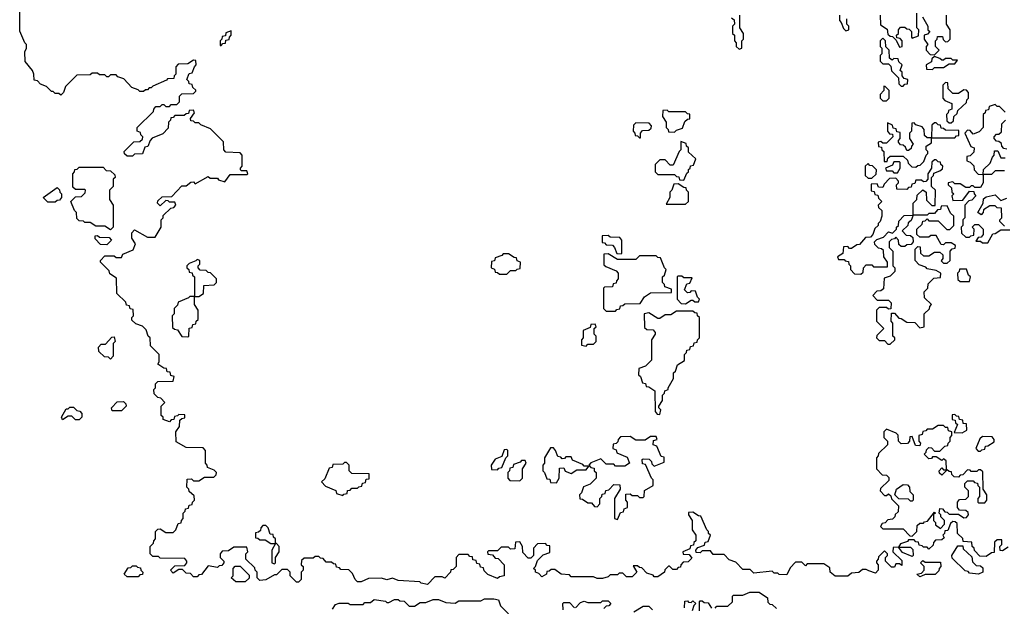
# Model space of a CAD drawing. Extents: x 2776963 to 2884430, y 684484 to 829250.
# Tile 255 of 256: x 2855332 to 2860674, y 822480 to 825660. Entities that reach past the tile are written whole.
import ezdxf

# ---------------------------------------------------------------- set-up
doc = ezdxf.new("R2010")
doc.units = 0

msp = doc.modelspace()

# ---------------------------------------------------------------- linework, layer by layer
at = {"layer": '0CON20XD'}
for points in [[(2856261.7, 824778.3), (2856275, 824780), (2856285, 824770), (2856355, 824810), (2856365, 824800), (2856405, 824800), (2856411.7, 824791.7), (2856445, 824780), (2856475, 824820), (2856565, 824820), (2856570, 824825), (2856565, 824840), (2856535, 824840), (2856530, 824845), (2856530, 824855), (2856540, 824865), (2856540, 824925), (2856528.3, 824938.3), (2856451.7, 824941.7), (2856440, 824955), (2856438.3, 824998.3), (2856368.3, 825068.3), (2856315, 825090), (2856305, 825100), (2856285, 825100), (2856275, 825110), (2856261.7, 825111.7), (2856260, 825125), (2856280, 825155), (2856275, 825170), (2856251.7, 825168.3), (2856248.3, 825151.7), (2856235, 825150), (2856225, 825140), (2856175, 825140), (2856165, 825130), (2856151.7, 825128.3), (2856150, 825115), (2856140, 825105), (2856138.3, 825071.7), (2856108.3, 825041.7), (2856051.7, 825018.3), (2856040, 825005), (2856028.3, 824971.7), (2856011.7, 824968.3), (2855998.3, 824931.7), (2855955, 824930), (2855945, 824920), (2855915, 824920), (2855901.7, 824931.7), (2855900, 824945), (2855951.7, 824998.3), (2855985, 825000), (2855998.3, 825011.7), (2856000, 825025), (2855990, 825035), (2855988.3, 825048.3), (2855970, 825055), (2855970, 825075), (2856058.3, 825161.7), (2856060, 825175), (2856071.7, 825188.3), (2856095, 825190), (2856105, 825200), (2856115, 825200), (2856125, 825190), (2856145, 825190), (2856155, 825200), (2856185, 825200), (2856200, 825215), (2856200, 825245), (2856211.7, 825258.3), (2856275, 825260), (2856288.3, 825271.7), (2856288.3, 825278.3), (2856271.7, 825291.7), (2856268.3, 825308.3), (2856251.7, 825311.7), (2856250, 825325), (2856240, 825335), (2856251.7, 825368.3), (2856268.3, 825371.7), (2856280, 825405), (2856290, 825415), (2856288.3, 825438.3), (2856275, 825440), (2856245, 825420), (2856191.7, 825418.3), (2856180, 825405), (2856180, 825365), (2856170, 825355), (2856168.3, 825341.7), (2856135, 825340), (2856128.3, 825331.7), (2856055, 825300), (2856045, 825290), (2856035, 825290), (2856025, 825280), (2856015, 825280), (2856005, 825270), (2855985, 825270), (2855975, 825280), (2855941.7, 825291.7), (2855898.3, 825338.3), (2855865, 825350), (2855855, 825360), (2855825, 825360), (2855815, 825350), (2855805, 825350), (2855795, 825360), (2855765, 825360), (2855755, 825370), (2855725, 825370), (2855715, 825360), (2855641.7, 825358.3), (2855581.7, 825298.3), (2855570, 825265), (2855555, 825250), (2855545, 825260), (2855525, 825260), (2855515, 825270), (2855505, 825270), (2855478.3, 825298.3), (2855445, 825310), (2855428.3, 825328.3), (2855411.7, 825331.7), (2855410, 825365), (2855402.5, 825385), (2855363, 825433), (2855360, 825485), (2855370, 825505), (2855370, 825525), (2855360, 825535), (2855333, 825597), (2855332.5, 825735)], [(2859195, 825670), (2859208.3, 825658.3), (2859210, 825635), (2859200, 825625), (2859200, 825585), (2859210, 825575), (2859210, 825545), (2859220, 825535), (2859220, 825515), (2859235, 825500), (2859250, 825505), (2859250, 825545), (2859260, 825555), (2859260, 825585), (2859240, 825615), (2859240, 825685)], [(2859780, 825685), (2859780, 825655), (2859790, 825645), (2859801.7, 825611.7), (2859815, 825600), (2859830, 825605), (2859830, 825625), (2859820, 825635), (2859820, 825665)], [(2860000, 825685), (2860001.7, 825631.7), (2860038.3, 825608.3), (2860041.7, 825581.7), (2860055, 825570), (2860068.3, 825568.3), (2860088.3, 825548.3), (2860105, 825510), (2860120, 825515), (2860120, 825545), (2860108.3, 825558.3), (2860091.7, 825561.7), (2860090, 825575), (2860100, 825585), (2860100, 825605), (2860111.7, 825618.3), (2860135, 825620), (2860145, 825610), (2860158.3, 825608.3), (2860170, 825595), (2860170, 825565), (2860175, 825560), (2860208.3, 825571.7), (2860210, 825605), (2860200, 825615), (2860200, 825695)], [(2860230, 825675), (2860260, 825625), (2860260, 825605), (2860270, 825595), (2860258.3, 825581.7), (2860240, 825575), (2860240, 825555), (2860260, 825525), (2860250, 825515), (2860250, 825495), (2860271.7, 825471.7), (2860295, 825470), (2860320, 825495), (2860300, 825515), (2860300, 825545), (2860310, 825555), (2860311.7, 825568.3), (2860338.3, 825568.3), (2860341.7, 825551.7), (2860355, 825540), (2860368.3, 825541.7), (2860380, 825555), (2860380, 825605), (2860360, 825635), (2860360, 825685)], [(2856425, 825520), (2856435, 825530), (2856448.3, 825531.7), (2856451.7, 825548.3), (2856468.3, 825551.7), (2856470, 825565), (2856480, 825575), (2856480, 825600), (2856451.7, 825588.3), (2856448.3, 825571.7), (2856431.7, 825568.3), (2856430, 825555), (2856420, 825545), (2856420, 825520), (2856425, 825520)], [(2860125, 825300), (2860135, 825310), (2860148.3, 825311.7), (2860150, 825335), (2860131.7, 825341.7), (2860120, 825355), (2860120, 825375), (2860110, 825385), (2860120, 825415), (2860101.7, 825431.7), (2860098.3, 825448.3), (2860075, 825450), (2860065, 825440), (2860051.7, 825451.7), (2860050, 825495), (2860031.7, 825511.7), (2860030, 825545), (2860015, 825560), (2860000, 825545), (2860000, 825515), (2860010, 825505), (2860010, 825475), (2860000, 825465), (2860000, 825435), (2860015, 825420), (2860045, 825420), (2860058.3, 825408.3), (2860061.7, 825381.7), (2860100, 825345), (2860101.7, 825311.7), (2860115, 825300), (2860125, 825300)], [(2860285, 825390), (2860295, 825400), (2860345, 825400), (2860375, 825420), (2860405, 825420), (2860420, 825440), (2860395, 825440), (2860385, 825450), (2860355, 825450), (2860345, 825440), (2860335, 825440), (2860325, 825450), (2860295, 825460), (2860281.7, 825448.3), (2860278.3, 825431.7), (2860250, 825415), (2860251.7, 825391.7), (2860285, 825390)], [(2860035, 825220), (2860050, 825235), (2860050, 825275), (2860028.3, 825298.3), (2860020, 825300), (2860020, 825275), (2860000, 825255), (2860000, 825235), (2860015, 825220), (2860035, 825220)], [(2860385, 825100), (2860398.3, 825111.7), (2860400, 825135), (2860418.3, 825151.7), (2860421.7, 825168.3), (2860468.3, 825211.7), (2860470, 825225), (2860480, 825235), (2860480, 825265), (2860468.3, 825278.3), (2860455, 825280), (2860425, 825260), (2860395, 825260), (2860370, 825285), (2860368.3, 825318.3), (2860355, 825320), (2860340, 825305), (2860340, 825235), (2860351.7, 825221.7), (2860390, 825205), (2860390, 825175), (2860371.7, 825168.3), (2860370, 825155), (2860360, 825145), (2860361.7, 825111.7), (2860375, 825100), (2860385, 825100)], [(2860678.3, 825158.3), (2860648.3, 825188.3), (2860635, 825190), (2860625, 825200), (2860591.7, 825188.3), (2860588.3, 825171.7), (2860571.7, 825168.3), (2860570, 825155), (2860560, 825145), (2860560, 825075), (2860538.3, 825051.7), (2860505, 825040), (2860488.3, 825058.3), (2860475, 825060), (2860460, 825045), (2860491.7, 824971.7), (2860510, 824965), (2860508.3, 824941.7), (2860488.3, 824921.7), (2860471.7, 824918.3), (2860470, 824895), (2860488.3, 824888.3), (2860508.3, 824868.3), (2860510, 824845), (2860531.7, 824821.7), (2860555, 824820), (2860560, 824820)], [(2858885, 825050), (2858895, 825060), (2858928.3, 825071.7), (2858941.7, 825108.3), (2858955, 825120), (2858968.3, 825121.7), (2858968.3, 825148.3), (2858955, 825150), (2858945, 825160), (2858855, 825160), (2858845, 825170), (2858821.7, 825168.3), (2858820, 825135), (2858840, 825105), (2858840, 825075), (2858850, 825065), (2858851.7, 825051.7), (2858885, 825050)], [(2858700, 825020), (2858700, 825045), (2858711.7, 825058.3), (2858745, 825060), (2858758.3, 825071.7), (2858760, 825085), (2858748.3, 825098.3), (2858675, 825100), (2858661.7, 825088.3), (2858660, 825055), (2858670, 825045), (2858671.7, 825031.7), (2858685, 825030), (2858695, 825020), (2858700, 825020)], [(2860195, 824860), (2860205, 824870), (2860218.3, 824871.7), (2860238.3, 824891.7), (2860250, 824925), (2860260, 824935), (2860260, 824945), (2860250, 824955), (2860250, 824975), (2860278.3, 824991.7), (2860280, 825020), (2860255, 825020), (2860241.7, 825031.7), (2860240, 825065), (2860228.3, 825078.3), (2860195, 825090), (2860185, 825100), (2860171.7, 825098.3), (2860170, 825055), (2860160, 825045), (2860160, 825015), (2860180, 824985), (2860170, 824975), (2860168.3, 824961.7), (2860155, 824950), (2860145, 824950), (2860138.3, 824968.3), (2860125, 824980), (2860111.7, 824981.7), (2860100, 824995), (2860100, 825005), (2860110, 825015), (2860108.3, 825048.3), (2860091.7, 825051.7), (2860088.3, 825068.3), (2860071.7, 825071.7), (2860068.3, 825088.3), (2860040, 825100), (2860040, 825055), (2860051.7, 825041.7), (2860068.3, 825038.3), (2860070, 825025), (2860035, 824990), (2860015, 824990), (2860005, 825000), (2859990, 824995), (2859991.7, 824971.7), (2860008.3, 824968.3), (2860010, 824955), (2860020, 824945), (2860021.7, 824891.7), (2860038.3, 824891.7), (2860041.7, 824908.3), (2860055, 824920), (2860125, 824920), (2860148.3, 824898.3), (2860151.7, 824881.7), (2860171.7, 824861.7), (2860195, 824860)], [(2860405, 825020), (2860415, 825030), (2860428.3, 825031.7), (2860428.3, 825058.3), (2860355, 825060), (2860345, 825070), (2860331.7, 825071.7), (2860328.3, 825088.3), (2860315, 825090), (2860305, 825100), (2860295, 825100), (2860281.7, 825088.3), (2860280, 825020), (2860405, 825020)], [(2860688.3, 824958.3), (2860671.7, 824961.7), (2860660, 824975), (2860658.3, 824988.3), (2860645, 825000), (2860631.7, 825001.7), (2860620, 825015), (2860620, 825025), (2860631.7, 825038.3), (2860645, 825040), (2860658.3, 825051.7), (2860660, 825095), (2860680, 825115)], [(2858935, 824790), (2858951.7, 824828.3), (2858960, 824835), (2858961.7, 824848.3), (2858970, 824855), (2858971.7, 824868.3), (2858988.3, 824871.7), (2859000, 824905), (2858961.7, 824941.7), (2858960, 824965), (2858950, 824975), (2858948.3, 824988.3), (2858920, 825000), (2858920, 824955), (2858910, 824945), (2858878.3, 824871.7), (2858861.7, 824871.7), (2858835, 824900), (2858805, 824900), (2858780, 824875), (2858780, 824835), (2858795, 824820), (2858885, 824820), (2858895, 824810), (2858908.3, 824808.3), (2858911.7, 824791.7), (2858935, 824790)], [(2860560, 824820), (2860561.7, 824848.3), (2860598.3, 824881.7), (2860610, 824915), (2860620, 824925), (2860621.7, 824948.3), (2860638.3, 824948.3), (2860655, 824910), (2860678.3, 824911.7)], [(2855825, 824520), (2855795, 824540), (2855745, 824540), (2855715, 824560), (2855685, 824560), (2855678.3, 824568.3), (2855655, 824570), (2855641.7, 824581.7), (2855640, 824615), (2855630, 824625), (2855610, 824675), (2855635, 824700), (2855668.3, 824701.7), (2855688.3, 824721.7), (2855690, 824735), (2855685, 824740), (2855635, 824740), (2855621.7, 824751.7), (2855620, 824825), (2855630, 824835), (2855631.7, 824848.3), (2855645, 824850), (2855655, 824860), (2855785, 824860), (2855801.7, 824841.7), (2855825, 824840), (2855848.3, 824818.3), (2855850, 824805), (2855840, 824795), (2855840, 824755), (2855820, 824735), (2855820, 824685), (2855840, 824655), (2855840, 824535), (2855825, 824520)], [(2859895, 824280), (2859908.3, 824291.7), (2859910, 824315), (2859925, 824330), (2859955, 824330), (2859965, 824320), (2860040, 824320), (2860040, 824345), (2860020, 824375), (2860018.3, 824408.3), (2860008.3, 824418.3), (2859991.7, 824421.7), (2859971.7, 824441.7), (2859970, 824455), (2859981.7, 824468.3), (2860018.3, 824481.7), (2860045, 824510), (2860068.3, 824501.7), (2860090, 824525), (2860090, 824535), (2860100, 824545), (2860101.7, 824568.3), (2860131.7, 824598.3), (2860180, 824600), (2860180, 824665), (2860200, 824685), (2860201.7, 824708.3), (2860231.7, 824738.3), (2860250, 824725), (2860251.7, 824681.7), (2860281.7, 824651.7), (2860298.3, 824651.7), (2860300, 824735), (2860280, 824755), (2860280, 824805), (2860290, 824815), (2860291.7, 824828.3), (2860325, 824840), (2860338.3, 824851.7), (2860340, 824865), (2860330, 824875), (2860328.3, 824888.3), (2860315, 824890), (2860305, 824900), (2860295, 824900), (2860281.7, 824888.3), (2860280, 824855), (2860260, 824825), (2860260, 824795), (2860248.3, 824781.7), (2860235, 824780), (2860225, 824790), (2860195, 824790), (2860188.3, 824771.7), (2860171.7, 824768.3), (2860168.3, 824751.7), (2860155, 824750), (2860145, 824740), (2860091.7, 824741.7), (2860090, 824765), (2860100, 824775), (2860100, 824785), (2860085, 824800), (2860051.7, 824798.3), (2860021.7, 824768.3), (2860015, 824750), (2859991.7, 824751.7), (2859985, 824770), (2859951.7, 824768.3), (2859951.7, 824731.7), (2859968.3, 824728.3), (2859971.7, 824711.7), (2859988.3, 824708.3), (2859991.7, 824691.7), (2860010, 824675), (2859990, 824655), (2859991.7, 824641.7), (2860010, 824625), (2860010, 824595), (2860000, 824565), (2859990, 824555), (2859990, 824545), (2859971.7, 824528.3), (2859960, 824495), (2859948.3, 824481.7), (2859921.7, 824478.3), (2859888.3, 824441.7), (2859875, 824440), (2859845, 824420), (2859835, 824420), (2859825, 824430), (2859801.7, 824428.3), (2859798.3, 824391.7), (2859770, 824375), (2859775, 824360), (2859805, 824360), (2859811.7, 824351.7), (2859828.3, 824348.3), (2859830, 824335), (2859840, 824325), (2859840, 824305), (2859861.7, 824281.7), (2859895, 824280)], [(2859955, 824800), (2859978.3, 824821.7), (2859980, 824845), (2859958.3, 824868.3), (2859945, 824870), (2859935, 824880), (2859920, 824865), (2859920, 824815), (2859935, 824800), (2859955, 824800)], [(2860095, 824830), (2860110, 824855), (2860110, 824885), (2860105, 824890), (2860075, 824890), (2860068.3, 824871.7), (2860030, 824855), (2860035, 824840), (2860065, 824840), (2860075, 824830), (2860095, 824830)], [(2860675, 824840), (2860625, 824840), (2860605, 824820), (2860560, 824820), (2860560, 824775), (2860545, 824750), (2860515, 824750), (2860505, 824760), (2860495, 824760), (2860485, 824750), (2860465, 824750), (2860435, 824770), (2860405, 824770), (2860395, 824780), (2860370, 824775), (2860370, 824765), (2860388.3, 824748.3), (2860390, 824725), (2860400, 824715), (2860390, 824705), (2860395, 824680), (2860448.3, 824681.7), (2860485, 824730), (2860508.3, 824728.3), (2860510, 824715), (2860520, 824705), (2860498.3, 824681.7), (2860481.7, 824678.3), (2860460, 824655), (2860460, 824585), (2860450, 824575), (2860450, 824545), (2860440, 824535), (2860441.7, 824501.7), (2860465, 824480), (2860485, 824480), (2860491.7, 824488.3), (2860508.3, 824491.7), (2860510, 824525), (2860500, 824535), (2860515, 824550), (2860535, 824550), (2860560, 824525), (2860560, 824495), (2860548.3, 824481.7), (2860531.7, 824478.3), (2860520, 824460), (2860545, 824460), (2860555, 824450), (2860585, 824450)], [(2860695, 822800), (2860665, 822780), (2860651.7, 822781.7), (2860650, 822805), (2860660, 822815), (2860660, 822840), (2860635, 822840), (2860621.7, 822828.3), (2860618.3, 822771.7), (2860605, 822770), (2860575, 822750), (2860541.7, 822751.7), (2860511.7, 822781.7), (2860510, 822795), (2860500, 822805), (2860498.3, 822828.3), (2860451.7, 822831.7), (2860448.3, 822848.3), (2860420, 822875), (2860418.3, 822928.3), (2860408.3, 822938.3), (2860395, 822940), (2860381.7, 822928.3), (2860368.3, 822891.7), (2860351.7, 822888.3), (2860350, 822875), (2860340, 822865), (2860348.3, 822851.7), (2860335, 822840), (2860301.7, 822838.3), (2860290, 822825), (2860288.3, 822811.7), (2860265, 822790), (2860255, 822800), (2860235, 822800), (2860228.3, 822808.3), (2860211.7, 822811.7), (2860208.3, 822828.3), (2860195, 822830), (2860185, 822840), (2860155, 822840), (2860148.3, 822831.7), (2860111.7, 822818.3), (2860100, 822800), (2860165, 822800), (2860178.3, 822788.3), (2860180, 822755), (2860175, 822750), (2860121.7, 822771.7), (2860100, 822800), (2860071.7, 822798.3), (2860070, 822775), (2860118.3, 822728.3), (2860118.3, 822701.7), (2860105, 822710), (2860085, 822710), (2860078.3, 822691.7), (2860061.7, 822691.7), (2860030, 822725), (2860030, 822745), (2860040, 822755), (2860040, 822765), (2860025, 822780), (2859991.7, 822748.3), (2859990, 822735), (2859980, 822725), (2859980, 822715), (2859990, 822705), (2859990, 822675), (2859975, 822660), (2859938.3, 822671.7), (2859925, 822680), (2859905, 822680), (2859885, 822662.5), (2859845, 822660), (2859825, 822642.5), (2859757, 822643), (2859730, 822665), (2859728.3, 822688.3), (2859695, 822710), (2859605, 822710), (2859595, 822700), (2859575, 822720), (2859541.7, 822718.3), (2859511.7, 822688.3), (2859495, 822650), (2859453, 822653), (2859445, 822660), (2859425, 822660), (2859415, 822670), (2859315, 822660), (2859295, 822680), (2859255, 822680), (2859218.3, 822718.3), (2859181.7, 822731.7), (2859155, 822760), (2859095, 822760), (2859080, 822780), (2859035, 822780), (2859025, 822770), (2859001.7, 822771.7), (2859000, 822785), (2859011.7, 822798.3), (2859048.3, 822811.7), (2859051.7, 822828.3), (2859068.3, 822831.7), (2859080, 822865), (2859070, 822875), (2859070, 822885), (2859060, 822895), (2859028.3, 822968.3), (2859015, 822970), (2858985, 822990), (2858961.7, 822988.3), (2858960, 822975), (2858980, 822945), (2858980, 822895), (2859000, 822865), (2859000, 822835), (2858990, 822825), (2858988.3, 822811.7), (2858971.7, 822808.3), (2858968.3, 822791.7), (2858930, 822775), (2858931.7, 822761.7), (2858965, 822760), (2858978.3, 822741.7), (2858958.3, 822721.7), (2858931.7, 822718.3), (2858920, 822705), (2858918.3, 822691.7), (2858905, 822690), (2858895, 822680), (2858875, 822680), (2858858.3, 822698.3), (2858851.7, 822698.3), (2858831.7, 822678.3), (2858830, 822665), (2858795, 822640), (2858775, 822640), (2858768.3, 822648.3), (2858735, 822660), (2858708.3, 822688.3), (2858695, 822690), (2858685, 822700), (2858660, 822700), (2858680, 822665), (2858655, 822640), (2858625, 822640), (2858605, 822660), (2858585, 822660), (2858575, 822650), (2858535, 822650), (2858525, 822640), (2858495, 822630), (2858465, 822630), (2858445, 822640), (2858325, 822640), (2858315, 822650), (2858270, 822655), (2858235, 822680), (2858215, 822680), (2858205, 822670), (2858191.7, 822668.3), (2858190, 822655), (2858165, 822640), (2858148.3, 822658.3), (2858130, 822665), (2858130, 822675), (2858120, 822685), (2858130, 822695), (2858141.7, 822728.3), (2858171.7, 822758.3), (2858208.3, 822771.7), (2858208.3, 822808.3), (2858195, 822810), (2858185, 822820), (2858141.7, 822818.3), (2858120, 822795), (2858120, 822755), (2858105, 822740), (2858091.7, 822741.7), (2858061.7, 822771.7), (2858060, 822805), (2858045, 822830), (2858021.7, 822828.3), (2858018.3, 822791.7), (2857995, 822790), (2857985, 822800), (2857945, 822800), (2857925, 822780), (2857875, 822780), (2857870, 822775), (2857871.7, 822761.7), (2857898.3, 822758.3), (2857911.7, 822741.7), (2857928.3, 822738.3), (2857960, 822705), (2857960, 822645), (2857935, 822640), (2857925, 822630), (2857871.7, 822651.7), (2857851.7, 822671.7), (2857848.3, 822688.3), (2857831.7, 822691.7), (2857828.3, 822708.3), (2857811.7, 822711.7), (2857808.3, 822728.3), (2857791.7, 822731.7), (2857788.3, 822748.3), (2857775, 822750), (2857765, 822760), (2857715, 822760), (2857700, 822745), (2857700, 822695), (2857685, 822680), (2857671.7, 822678.3), (2857670, 822665), (2857638.3, 822631.7), (2857625, 822640), (2857585, 822640), (2857545, 822597.5), (2857510, 822605), (2857502.5, 822612.5), (2857385, 822620), (2857355, 822632.5), (2857325, 822623.3), (2857295, 822632.5), (2857225, 822630), (2857185, 822612.5), (2857165, 822613.3), (2857153.3, 822625), (2857138.3, 822658.3), (2857118.3, 822678.3), (2857075, 822680), (2857068.3, 822688.3), (2857051.7, 822691.7), (2857048.3, 822708.3), (2857035, 822710), (2857025, 822720), (2856995, 822720), (2856978.3, 822738.3), (2856965, 822740), (2856955, 822750), (2856935, 822750), (2856925, 822740), (2856875, 822740), (2856861.7, 822728.3), (2856860, 822705), (2856870, 822695), (2856870, 822675), (2856860, 822665), (2856860, 822625), (2856845, 822610), (2856835, 822610), (2856800, 822645), (2856800, 822665), (2856785, 822680), (2856755, 822680), (2856725, 822650), (2856715, 822650), (2856667, 822623), (2856635, 822620), (2856620, 822635), (2856620, 822665), (2856610, 822675), (2856608.3, 822688.3), (2856560, 822735), (2856560, 822765), (2856570, 822775), (2856565, 822800), (2856495, 822800), (2856465, 822780), (2856431.7, 822778.3), (2856420, 822765), (2856420, 822745), (2856440, 822725), (2856440, 822715), (2856428.3, 822701.7), (2856415, 822700), (2856405, 822690), (2856355, 822700), (2856318.3, 822651.7), (2856305, 822650), (2856295, 822640), (2856275, 822640), (2856258.3, 822658.3), (2856235, 822660), (2856215, 822680), (2856195, 822680), (2856165, 822660), (2856150, 822675), (2856175, 822700), (2856228.3, 822701.7), (2856240, 822715), (2856240, 822725), (2856228.3, 822738.3), (2856095, 822740), (2856085, 822750), (2856055, 822750), (2856040, 822765), (2856040, 822805), (2856058.3, 822821.7), (2856060, 822835), (2856070, 822845), (2856070, 822885), (2856081.7, 822898.3), (2856095, 822900), (2856125, 822880), (2856165, 822880), (2856180, 822895), (2856191.7, 822928.3), (2856208.3, 822931.7), (2856210, 822945), (2856220, 822955), (2856220, 822985), (2856230, 822995), (2856231.7, 823008.3), (2856248.3, 823011.7), (2856251.7, 823028.3), (2856268.3, 823031.7), (2856270, 823045), (2856280, 823055), (2856278.3, 823078.3), (2856251.7, 823101.7), (2856250, 823115), (2856240, 823125), (2856241.7, 823168.3), (2856265, 823170), (2856275, 823160), (2856305, 823160), (2856335, 823180), (2856385, 823180), (2856398.3, 823191.7), (2856400, 823205), (2856388.3, 823218.3), (2856351.7, 823231.7), (2856350, 823245), (2856340, 823255), (2856340, 823325), (2856328.3, 823338.3), (2856235, 823340), (2856181.7, 823371.7), (2856180, 823425), (2856200, 823455), (2856201.7, 823488.3), (2856211.7, 823498.3), (2856228.3, 823501.7), (2856228.3, 823518.3), (2856195, 823520), (2856188.3, 823511.7), (2856171.7, 823508.3), (2856168.3, 823491.7), (2856155, 823490), (2856145, 823480), (2856111.7, 823491.7), (2856110, 823505), (2856100, 823515), (2856100, 823565), (2856120, 823585), (2856098.3, 823608.3), (2856081.7, 823611.7), (2856061.7, 823631.7), (2856060, 823655), (2856070, 823665), (2856070, 823685), (2856081.7, 823698.3), (2856165, 823700), (2856170, 823725), (2856151.7, 823731.7), (2856148.3, 823748.3), (2856131.7, 823751.7), (2856128.3, 823768.3), (2856115, 823770), (2856081.7, 823791.7), (2856090, 823805), (2856090, 823845), (2856041.7, 823891.7), (2856040, 823935), (2856030, 823945), (2856018.3, 823978.3), (2855998.3, 823998.3), (2855961.7, 824011.7), (2855941.7, 824031.7), (2855940, 824045), (2855950, 824055), (2855948.3, 824088.3), (2855931.7, 824091.7), (2855928.3, 824108.3), (2855911.7, 824111.7), (2855908.3, 824128.3), (2855860, 824175), (2855858.3, 824258.3), (2855821.7, 824281.7), (2855818.3, 824298.3), (2855770, 824345), (2855770, 824355), (2855795, 824380), (2855845, 824380), (2855855, 824370), (2855885, 824370), (2855891.7, 824388.3), (2855948.3, 824411.7), (2855960, 824445), (2855940, 824475), (2855940, 824505), (2855955, 824520), (2856025, 824480), (2856068.3, 824481.7), (2856100, 824535), (2856100, 824575), (2856110, 824585), (2856111.7, 824598.3), (2856151.7, 824638.3), (2856168.3, 824641.7), (2856180, 824655), (2856175, 824670), (2856145, 824670), (2856138.3, 824678.3), (2856125, 824680), (2856095, 824650), (2856080, 824665), (2856081.7, 824678.3), (2856105, 824700), (2856158.3, 824701.7), (2856211.7, 824758.3), (2856235, 824760), (2856261.7, 824778.3)], [(2858945, 824660), (2858960, 824675), (2858960, 824725), (2858950, 824735), (2858948.3, 824748.3), (2858935, 824750), (2858905, 824770), (2858881.7, 824768.3), (2858870, 824735), (2858860, 824725), (2858860, 824695), (2858840, 824660), (2858945, 824660)], [(2855525, 824670), (2855485, 824670), (2855460, 824695), (2855535, 824750), (2855548.3, 824738.3), (2855550, 824725), (2855560, 824715), (2855560, 824695), (2855548.3, 824681.7), (2855535, 824680), (2855525, 824670)], [(2860675, 824540), (2860650, 824565), (2860650, 824575), (2860660, 824585), (2860658.3, 824638.3), (2860635, 824640), (2860625, 824650), (2860595, 824650), (2860561.7, 824628.3), (2860560, 824615), (2860548.3, 824601.7), (2860530, 824615), (2860560, 824665), (2860561.7, 824688.3), (2860575, 824700), (2860625, 824710), (2860655, 824680), (2860688.3, 824691.7)], [(2860055, 823900), (2860080, 823925), (2860080, 823935), (2860070, 823945), (2860070, 824015), (2860060, 824025), (2860061.7, 824068.3), (2860078.3, 824068.3), (2860101.7, 824041.7), (2860115, 824040), (2860145, 824020), (2860188.3, 824018.3), (2860215, 823990), (2860240, 823995), (2860240, 824065), (2860268.3, 824091.7), (2860270, 824105), (2860280, 824115), (2860241.7, 824151.7), (2860240, 824185), (2860260, 824205), (2860261.7, 824228.3), (2860291.7, 824258.3), (2860328.3, 824261.7), (2860330, 824285), (2860305, 824300), (2860255, 824310), (2860248.3, 824318.3), (2860211.7, 824331.7), (2860190, 824355), (2860190, 824415), (2860205, 824430), (2860218.3, 824428.3), (2860220, 824395), (2860235, 824380), (2860265, 824380), (2860295, 824400), (2860325, 824400), (2860340, 824385), (2860340, 824365), (2860331.7, 824351.7), (2860345, 824340), (2860365, 824340), (2860380, 824355), (2860380, 824405), (2860391.7, 824418.3), (2860408.3, 824421.7), (2860410, 824435), (2860385, 824450), (2860355, 824450), (2860345, 824440), (2860331.7, 824441.7), (2860305, 824490), (2860275, 824490), (2860265, 824480), (2860215, 824480), (2860200, 824495), (2860200, 824525), (2860228.3, 824551.7), (2860231.7, 824568.3), (2860245, 824570), (2860255, 824580), (2860265, 824570), (2860315, 824570), (2860361.7, 824521.7), (2860378.3, 824521.7), (2860400, 824545), (2860400, 824595), (2860381.7, 824611.7), (2860365, 824650), (2860331.7, 824648.3), (2860328.3, 824631.7), (2860311.7, 824628.3), (2860295, 824610), (2860265, 824610), (2860255, 824600), (2860180, 824600), (2860168.3, 824571.7), (2860151.7, 824558.3), (2860150, 824545), (2860120, 824515), (2860141.7, 824491.7), (2860165, 824490), (2860178.3, 824478.3), (2860180, 824455), (2860168.3, 824441.7), (2860145, 824440), (2860135, 824430), (2860115, 824430), (2860101.7, 824441.7), (2860100, 824465), (2860085, 824480), (2860078.3, 824471.7), (2860061.7, 824468.3), (2860050, 824455), (2860050, 824425), (2860070, 824405), (2860070, 824325), (2860080, 824315), (2860080, 824295), (2860055, 824270), (2860021.7, 824258.3), (2860018.3, 824201.7), (2860005, 824190), (2859981.7, 824188.3), (2859960, 824165), (2859985, 824140), (2860045, 824140), (2860060, 824125), (2860058.3, 824091.7), (2860045, 824090), (2860035, 824100), (2859995, 824100), (2859980, 824085), (2859980, 824025), (2860020, 823985), (2859981.7, 823948.3), (2859980, 823935), (2859995, 823920), (2860025, 823920), (2860041.7, 823901.7), (2860055, 823900)], [(2855805, 824440), (2855771.7, 824441.7), (2855741.7, 824471.7), (2855741.7, 824488.3), (2855755, 824490), (2855765, 824480), (2855818.3, 824478.3), (2855830, 824465), (2855805, 824440)], [(2858595, 824390), (2858600, 824395), (2858600, 824465), (2858588.3, 824478.3), (2858535, 824480), (2858525, 824490), (2858491.7, 824488.3), (2858491.7, 824451.7), (2858505, 824450), (2858515, 824440), (2858548.3, 824438.3), (2858560, 824425), (2858571.7, 824391.7), (2858595, 824390)], [(2860585, 824450), (2860611.7, 824498.3), (2860625, 824500), (2860655, 824520), (2860705, 824520)], [(2857975, 824280), (2857995, 824300), (2858025, 824300), (2858031.7, 824308.3), (2858048.3, 824311.7), (2858050, 824345), (2858031.7, 824351.7), (2858028.3, 824368.3), (2858015, 824370), (2857985, 824390), (2857955, 824390), (2857948.3, 824381.7), (2857911.7, 824368.3), (2857908.3, 824351.7), (2857891.7, 824348.3), (2857890, 824315), (2857908.3, 824308.3), (2857911.7, 824291.7), (2857925, 824290), (2857935, 824280), (2857975, 824280)], [(2858565, 824080), (2858571.7, 824088.3), (2858588.3, 824091.7), (2858591.7, 824108.3), (2858605, 824110), (2858615, 824120), (2858698.3, 824121.7), (2858721.7, 824158.3), (2858755, 824180), (2858868.3, 824181.7), (2858868.3, 824198.3), (2858831.7, 824211.7), (2858830, 824225), (2858820, 824235), (2858820, 824265), (2858830, 824275), (2858840, 824305), (2858830, 824315), (2858808.3, 824368.3), (2858795, 824370), (2858785, 824380), (2858695, 824380), (2858675, 824360), (2858575, 824360), (2858525, 824390), (2858501.7, 824388.3), (2858501.7, 824331.7), (2858511.7, 824321.7), (2858568.3, 824298.3), (2858580, 824285), (2858580, 824255), (2858570, 824245), (2858568.3, 824231.7), (2858551.7, 824228.3), (2858548.3, 824211.7), (2858505, 824210), (2858500, 824205), (2858500, 824095), (2858515, 824080), (2858565, 824080)], [(2856305, 824160), (2856330, 824175), (2856331.7, 824218.3), (2856388.3, 824221.7), (2856400, 824235), (2856400, 824255), (2856368.3, 824288.3), (2856355, 824290), (2856345, 824300), (2856311.7, 824301.7), (2856300, 824315), (2856300, 824325), (2856310, 824335), (2856310, 824355), (2856295, 824360), (2856288.3, 824351.7), (2856251.7, 824338.3), (2856240, 824325), (2856240, 824315), (2856250, 824305), (2856251.7, 824291.7), (2856268.3, 824288.3), (2856270, 824275), (2856280, 824265), (2856280, 824160), (2856305, 824160)], [(2860485, 824240), (2860490, 824265), (2860480, 824275), (2860468.3, 824308.3), (2860431.7, 824308.3), (2860430, 824295), (2860420, 824285), (2860421.7, 824251.7), (2860435, 824240), (2860485, 824240)], [(2858945, 824120), (2858975, 824140), (2858985, 824140), (2858995, 824130), (2859015, 824130), (2859020, 824145), (2859010, 824155), (2858998.3, 824188.3), (2858975, 824190), (2858968.3, 824181.7), (2858955, 824180), (2858940, 824195), (2858951.7, 824228.3), (2858968.3, 824231.7), (2858980, 824260), (2858935, 824260), (2858925, 824270), (2858905, 824270), (2858900, 824265), (2858900, 824145), (2858921.7, 824121.7), (2858945, 824120)], [(2856245, 823940), (2856250, 823945), (2856251.7, 823988.3), (2856268.3, 823991.7), (2856271.7, 824008.3), (2856288.3, 824011.7), (2856290, 824025), (2856300, 824035), (2856300, 824085), (2856280, 824115), (2856280, 824160), (2856255, 824160), (2856248.3, 824151.7), (2856191.7, 824128.3), (2856188.3, 824111.7), (2856170, 824095), (2856170, 824065), (2856160, 824055), (2856161.7, 823991.7), (2856171.7, 823981.7), (2856188.3, 823978.3), (2856211.7, 823941.7), (2856245, 823940)], [(2858805, 823520), (2858810, 823545), (2858800, 823555), (2858800, 823565), (2858820, 823595), (2858820, 823625), (2858830, 823635), (2858831.7, 823648.3), (2858850, 823655), (2858850, 823665), (2858880, 823715), (2858880, 823745), (2858890, 823755), (2858901.7, 823788.3), (2858938.3, 823811.7), (2858940, 823845), (2858950, 823855), (2858951.7, 823868.3), (2858968.3, 823871.7), (2858971.7, 823888.3), (2858988.3, 823891.7), (2858991.7, 823908.3), (2859008.3, 823911.7), (2859010, 823925), (2859020, 823935), (2859020, 824045), (2859010, 824055), (2859008.3, 824068.3), (2858995, 824070), (2858985, 824080), (2858895, 824080), (2858865, 824060), (2858835, 824060), (2858805, 824040), (2858795, 824040), (2858745, 824070), (2858720, 824065), (2858721.7, 823991.7), (2858735, 823980), (2858768.3, 823978.3), (2858780, 823965), (2858780, 823955), (2858760, 823925), (2858760, 823815), (2858728.3, 823781.7), (2858691.7, 823768.3), (2858690, 823735), (2858700, 823725), (2858711.7, 823691.7), (2858728.3, 823688.3), (2858731.7, 823671.7), (2858745, 823670), (2858778.3, 823648.3), (2858780, 823535), (2858791.7, 823521.7), (2858805, 823520)], [(2858405, 823890), (2858415, 823900), (2858445, 823900), (2858460, 823915), (2858460, 823945), (2858450, 823955), (2858450, 823985), (2858460, 823995), (2858455, 824010), (2858431.7, 824008.3), (2858428.3, 823991.7), (2858390, 823975), (2858390, 823935), (2858380, 823925), (2858380, 823895), (2858405, 823890)], [(2855825, 823820), (2855815, 823830), (2855791.7, 823831.7), (2855761.7, 823861.7), (2855760, 823885), (2855775, 823900), (2855798.3, 823901.7), (2855831.7, 823938.3), (2855845, 823940), (2855850, 823915), (2855840, 823905), (2855840, 823835), (2855825, 823820)], [(2855885, 823540), (2855835, 823540), (2855830, 823555), (2855861.7, 823588.3), (2855895, 823590), (2855908.3, 823578.3), (2855910, 823565), (2855885, 823540)], [(2855655, 823490), (2855635, 823490), (2855615, 823510), (2855595, 823510), (2855565, 823490), (2855560, 823505), (2855585, 823550), (2855595, 823550), (2855605, 823560), (2855625, 823560), (2855641.7, 823541.7), (2855658.3, 823538.3), (2855670, 823525), (2855670, 823505), (2855655, 823490)], [(2860445, 823420), (2860470, 823435), (2860468.3, 823468.3), (2860451.7, 823471.7), (2860448.3, 823488.3), (2860431.7, 823491.7), (2860428.3, 823508.3), (2860415, 823510), (2860405, 823520), (2860391.7, 823518.3), (2860391.7, 823491.7), (2860408.3, 823488.3), (2860410, 823475), (2860420, 823465), (2860401.7, 823421.7), (2860445, 823420)], [(2860175, 822860), (2860200, 822885), (2860201.7, 822918.3), (2860215, 822930), (2860235, 822930), (2860241.7, 822938.3), (2860258.3, 822941.7), (2860295, 822990), (2860300, 822985), (2860290, 822980), (2860290, 822945), (2860300, 822935), (2860301.7, 822921.7), (2860328.3, 822901.7), (2860350, 822925), (2860350, 822945), (2860330, 822965), (2860330, 822975), (2860320, 822985), (2860325, 823010), (2860338.3, 823008.3), (2860351.7, 822991.7), (2860365, 822990), (2860375, 822980), (2860425, 822980), (2860455, 822960), (2860468.3, 822961.7), (2860480, 822975), (2860478.3, 822988.3), (2860465, 823000), (2860431.7, 823001.7), (2860420, 823015), (2860420, 823045), (2860431.7, 823058.3), (2860465, 823060), (2860480, 823075), (2860480, 823105), (2860460, 823125), (2860460, 823145), (2860475, 823160), (2860505, 823160), (2860511.7, 823151.7), (2860528.3, 823148.3), (2860530, 823135), (2860540, 823125), (2860540, 823075), (2860530, 823065), (2860530, 823045), (2860535, 823040), (2860568.3, 823041.7), (2860580, 823055), (2860580, 823085), (2860560, 823115), (2860558.3, 823208.3), (2860545, 823220), (2860535, 823220), (2860525, 823210), (2860495, 823210), (2860488.3, 823218.3), (2860475, 823220), (2860448.3, 823191.7), (2860435, 823190), (2860425, 823180), (2860401.7, 823181.7), (2860390, 823195), (2860388.3, 823208.3), (2860375, 823210), (2860365, 823220), (2860335, 823190), (2860321.7, 823201.7), (2860320, 823215), (2860335, 823230), (2860345, 823220), (2860360, 823220), (2860358.3, 823268.3), (2860345, 823280), (2860335, 823270), (2860305, 823290), (2860285, 823290), (2860278.3, 823281.7), (2860265, 823280), (2860240, 823305), (2860250, 823315), (2860251.7, 823328.3), (2860265, 823340), (2860278.3, 823338.3), (2860295, 823320), (2860325, 823320), (2860351.7, 823348.3), (2860368.3, 823351.7), (2860370, 823365), (2860380, 823375), (2860380, 823395), (2860390, 823405), (2860390, 823425), (2860371.7, 823431.7), (2860368.3, 823448.3), (2860355, 823450), (2860345, 823460), (2860315, 823460), (2860285, 823440), (2860255, 823440), (2860248.3, 823431.7), (2860231.7, 823428.3), (2860228.3, 823411.7), (2860210, 823405), (2860210, 823375), (2860220, 823365), (2860215, 823350), (2860191.7, 823351.7), (2860175, 823400), (2860161.7, 823398.3), (2860160, 823375), (2860148.3, 823361.7), (2860115, 823360), (2860100, 823375), (2860098.3, 823408.3), (2860088.3, 823418.3), (2860035, 823440), (2860020, 823425), (2860020, 823395), (2860040, 823375), (2860040, 823355), (2859991.7, 823308.3), (2859990, 823295), (2859980, 823285), (2859980, 823225), (2860011.7, 823191.7), (2860035, 823190), (2860048.3, 823178.3), (2860048.3, 823161.7), (2860001.7, 823118.3), (2860000, 823105), (2860025, 823080), (2860035, 823080), (2860045, 823090), (2860058.3, 823078.3), (2860061.7, 823061.7), (2860100, 823025), (2860098.3, 822991.7), (2860081.7, 822978.3), (2860080, 822965), (2860068.3, 822951.7), (2860041.7, 822948.3), (2860028.3, 822931.7), (2860011.7, 822928.3), (2860001.7, 822911.7), (2860015, 822900), (2860125, 822900), (2860161.7, 822861.7), (2860175, 822860)], [(2858575, 822950), (2858591.7, 822988.3), (2858608.3, 822991.7), (2858611.7, 823008.3), (2858630, 823015), (2858630, 823045), (2858620, 823055), (2858621.7, 823088.3), (2858645, 823090), (2858655, 823080), (2858685, 823080), (2858695, 823070), (2858715, 823070), (2858720, 823075), (2858721.7, 823108.3), (2858770, 823135), (2858770, 823165), (2858760, 823175), (2858728.3, 823248.3), (2858711.7, 823251.7), (2858710, 823275), (2858715, 823280), (2858748.3, 823278.3), (2858760, 823265), (2858761.7, 823251.7), (2858775, 823240), (2858828.3, 823261.7), (2858828.3, 823288.3), (2858811.7, 823291.7), (2858788.3, 823348.3), (2858770, 823355), (2858771.7, 823378.3), (2858790, 823385), (2858785, 823400), (2858755, 823400), (2858725, 823380), (2858675, 823380), (2858645, 823400), (2858591.7, 823398.3), (2858580, 823385), (2858578.3, 823371.7), (2858568.3, 823361.7), (2858551.7, 823358.3), (2858550, 823335), (2858568.3, 823328.3), (2858571.7, 823311.7), (2858628.3, 823288.3), (2858640, 823255), (2858615, 823240), (2858565, 823240), (2858555, 823250), (2858515, 823250), (2858485, 823280), (2858431.7, 823258.3), (2858420, 823245), (2858431.7, 823231.7), (2858448.3, 823228.3), (2858450, 823215), (2858460, 823205), (2858460, 823175), (2858428.3, 823141.7), (2858391.7, 823128.3), (2858380, 823095), (2858370, 823085), (2858371.7, 823061.7), (2858385, 823060), (2858415, 823040), (2858435, 823040), (2858451.7, 823021.7), (2858465, 823020), (2858480, 823035), (2858480, 823065), (2858490, 823075), (2858491.7, 823088.3), (2858508.3, 823091.7), (2858511.7, 823108.3), (2858528.3, 823111.7), (2858555, 823140), (2858588.3, 823138.3), (2858590, 823115), (2858560, 823065), (2858560, 822955), (2858575, 822950)], [(2860545, 823320), (2860551.7, 823328.3), (2860568.3, 823331.7), (2860571.7, 823348.3), (2860585, 823350), (2860618.3, 823371.7), (2860620, 823385), (2860608.3, 823398.3), (2860555, 823400), (2860541.7, 823388.3), (2860520, 823335), (2860531.7, 823321.7), (2860545, 823320)], [(2857925, 823220), (2857931.7, 823228.3), (2857948.3, 823231.7), (2857970, 823285), (2857980, 823295), (2857980, 823325), (2857975, 823330), (2857961.7, 823328.3), (2857948.3, 823291.7), (2857911.7, 823278.3), (2857890, 823245), (2857891.7, 823221.7), (2857925, 823220)], [(2858245, 823150), (2858260, 823175), (2858261.7, 823228.3), (2858285, 823230), (2858291.7, 823211.7), (2858325, 823200), (2858355, 823220), (2858405, 823220), (2858420, 823240), (2858395, 823240), (2858388.3, 823248.3), (2858331.7, 823271.7), (2858325, 823290), (2858295, 823290), (2858288.3, 823281.7), (2858275, 823280), (2858268.3, 823288.3), (2858251.7, 823291.7), (2858240, 823325), (2858228.3, 823338.3), (2858211.7, 823338.3), (2858180, 823285), (2858180, 823255), (2858170, 823245), (2858170, 823215), (2858180, 823205), (2858191.7, 823171.7), (2858208.3, 823168.3), (2858211.7, 823151.7), (2858245, 823150)], [(2857085, 823080), (2857091.7, 823088.3), (2857108.3, 823091.7), (2857111.7, 823108.3), (2857125, 823110), (2857135, 823120), (2857165, 823120), (2857171.7, 823128.3), (2857188.3, 823131.7), (2857191.7, 823148.3), (2857208.3, 823151.7), (2857211.7, 823168.3), (2857228.3, 823171.7), (2857228.3, 823198.3), (2857135, 823200), (2857120, 823215), (2857120, 823245), (2857105, 823260), (2857095, 823260), (2857085, 823250), (2857031.7, 823248.3), (2857028.3, 823231.7), (2857011.7, 823228.3), (2856988.3, 823171.7), (2856970, 823155), (2856991.7, 823131.7), (2857048.3, 823108.3), (2857051.7, 823091.7), (2857085, 823080)], [(2858045, 823160), (2858060, 823175), (2858060, 823225), (2858080, 823255), (2858075, 823270), (2858055, 823270), (2858048.3, 823261.7), (2858011.7, 823248.3), (2858008.3, 823231.7), (2857991.7, 823228.3), (2857990, 823215), (2857980, 823205), (2857980, 823175), (2857991.7, 823161.7), (2858045, 823160)], [(2860175, 823050), (2860165, 823050), (2860155, 823060), (2860101.7, 823061.7), (2860080, 823085), (2860090, 823115), (2860125, 823140), (2860148.3, 823138.3), (2860160, 823125), (2860161.7, 823101.7), (2860180, 823085), (2860180, 823055), (2860175, 823050)], [(2856720, 822820), (2856720, 822845), (2856710, 822855), (2856708.3, 822868.3), (2856691.7, 822871.7), (2856680, 822905), (2856668.3, 822918.3), (2856651.7, 822918.3), (2856640, 822905), (2856638.3, 822891.7), (2856628.3, 822881.7), (2856611.7, 822878.3), (2856611.7, 822851.7), (2856625, 822850), (2856635, 822840), (2856665, 822840), (2856695, 822820), (2856715, 822820), (2856720, 822820)], [(2856715, 822710), (2856720, 822715), (2856720, 822745), (2856740, 822775), (2856740, 822805), (2856725, 822820), (2856720, 822820), (2856700, 822785), (2856700, 822715), (2856715, 822710)], [(2860535, 822653.3), (2860485, 822660), (2860478.3, 822668.3), (2860461.7, 822671.7), (2860391.7, 822741.7), (2860390, 822755), (2860421.7, 822808.3), (2860448.3, 822808.3), (2860451.7, 822791.7), (2860498.3, 822748.3), (2860501.7, 822721.7), (2860521.7, 822701.7), (2860545, 822700), (2860558.3, 822688.3), (2860557.5, 822665), (2860535, 822653.3)], [(2860215, 822640), (2860200, 822655), (2860225, 822660), (2860240, 822675), (2860240, 822695), (2860220, 822715), (2860231.7, 822728.3), (2860245, 822720), (2860328.3, 822718.3), (2860330, 822695), (2860320, 822685), (2860318.3, 822671.7), (2860298.3, 822651.7), (2860245, 822652.5), (2860225, 822642.5), (2860215, 822640)], [(2855975, 822640), (2855915, 822640), (2855900, 822655), (2855921.7, 822688.3), (2855935, 822690), (2855945, 822700), (2855965, 822700), (2855971.7, 822691.7), (2855988.3, 822688.3), (2855990, 822675), (2856000, 822665), (2855998.3, 822651.7), (2855985, 822650), (2855975, 822640)], [(2856555, 822612.5), (2856505, 822612.5), (2856480, 822635), (2856490, 822645), (2856490, 822685), (2856501.7, 822698.3), (2856528.3, 822698.3), (2856578.3, 822648.3), (2856578.3, 822631.7), (2856555, 822612.5)], [(2857030, 822465), (2857045, 822490), (2857065, 822497.5), (2857115, 822496.7), (2857125, 822490), (2857195, 822490), (2857205, 822500), (2857235, 822500), (2857255, 822517.5), (2857317, 822507), (2857325, 822500), (2857335, 822500), (2857365, 822517.5), (2857385, 822517.5), (2857395, 822510), (2857418.3, 822508.3), (2857445, 822480), (2857475, 822480), (2857505, 822500), (2857535, 822500), (2857575, 822517.5), (2857605, 822516.7), (2857645, 822500), (2857695, 822497.5), (2857715, 822510), (2857835, 822510), (2857855, 822520), (2857905, 822520), (2857930, 822515), (2857941.7, 822481.7), (2857985, 822440)], [(2858348.3, 822471.7), (2858375, 822500), (2858395, 822507.5), (2858415, 822500), (2858485, 822500), (2858495, 822510), (2858525, 822510), (2858540, 822495), (2858528.3, 822481.7), (2858515, 822480), (2858501.7, 822468.3)], [(2858938.3, 822471.7), (2858941.7, 822508.3), (2858955, 822510), (2858961.7, 822501.7), (2858975, 822500), (2858985, 822510), (2859000, 822495), (2858990, 822485), (2858980, 822455)], [(2859020, 822455), (2859020, 822505), (2859025, 822510), (2859035, 822510), (2859045, 822500), (2859068.3, 822498.3), (2859085, 822470)], [(2859105, 822470), (2859115, 822480), (2859175, 822480), (2859200, 822505), (2859200, 822535), (2859205, 822540), (2859255, 822540), (2859293.9, 822556.1), (2859345, 822556.2), (2859390, 822525), (2859391.7, 822501.7), (2859401.7, 822491.7), (2859415, 822490), (2859438.3, 822468.3)], [(2858281.7, 822461.7), (2858280, 822495), (2858285, 822500), (2858315, 822500), (2858341.7, 822471.7)], [(2858665, 822450), (2858715, 822480), (2858745, 822480), (2858765, 822460)]]:
    msp.add_lwpolyline(points, dxfattribs=at)

doc.saveas('drawing.dxf')
